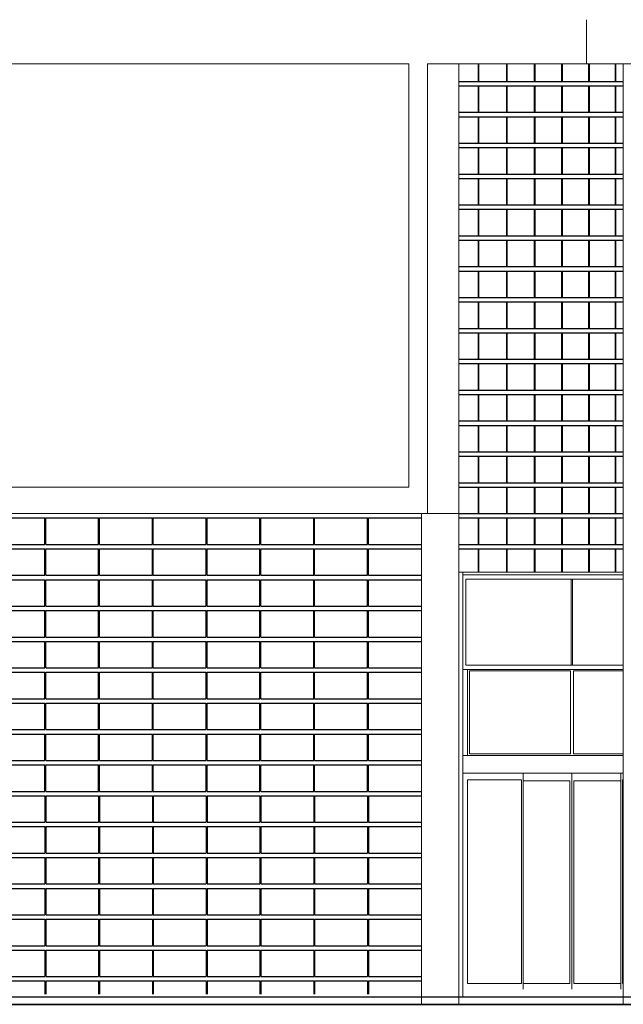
# Model space of a CAD drawing. Header units: millimetres. Extents: x 614675 to 1010864, y -150593 to -87691.
# Tile 7 of 194: x 672462 to 679309, y -137926 to -126761. Entities that reach past the tile are written whole.
import ezdxf

# ---------------------------------------------------------------- set-up
doc = ezdxf.new("R2010")
doc.units = ezdxf.units.MM
doc.header["$LTSCALE"] = 0.05
doc.layers.get('0').update_dxf_attribs({"lineweight": 0})
doc.layers.add('A-20--F1-WALLS', color=5, linetype='Continuous')
doc.layers.add('A-20--F3-WALLS', color=250, linetype='Continuous')
doc.layers.add('A-Elev', color=111, linetype='Continuous', lineweight=25)
doc.layers.add('A-Sect-Thin', color=31, linetype='Continuous', lineweight=25)

# ---------------------------------------------------------------- blocks, each defined once
blk = doc.blocks.new('*U195')
at = {"layer": 'A-Sect-Thin', "color": 252, "linetype": 'Continuous', "lineweight": 25}
for points in [[(-4404, 4050), (-4404, 3850)], [(-4398, 4050), (-4398, 3850)], [(-4082, 4050), (-4082, 3850)], [(-4077, 4050), (-4077, 3850)], [(-3766, 4050), (-3766, 3850)], [(-3761, 4050), (-3761, 3850)], [(-3456, 4050), (-3456, 3850)], [(-3451, 4050), (-3451, 3850)], [(-3150, 4050), (-3150, 3850)], [(-3145, 4050), (-3145, 3850)], [(-2850, 4050), (-2850, 3850)], [(-2846, 4050), (-2846, 3850)], [(-4623, 3850), (-4404, 3850)], [(-4623, 3800), (-4404, 3800)], [(-4404, 3850), (-4398, 3850)], [(-4404, 3800), (-4404, 3500)], [(-4404, 3800), (-4398, 3800)], [(-4398, 3850), (-4082, 3850)], [(-4398, 3800), (-4398, 3500)], [(-4398, 3800), (-4082, 3800)], [(-4082, 3850), (-4077, 3850)], [(-4082, 3800), (-4082, 3500)], [(-4082, 3800), (-4077, 3800)], [(-4077, 3850), (-3766, 3850)], [(-4077, 3800), (-4077, 3500)], [(-4077, 3800), (-3766, 3800)], [(-3766, 3850), (-3761, 3850)], [(-3766, 3800), (-3766, 3500)], [(-3766, 3800), (-3761, 3800)], [(-3761, 3850), (-3456, 3850)], [(-3761, 3800), (-3761, 3500)], [(-3761, 3800), (-3456, 3800)], [(-3456, 3850), (-3451, 3850)], [(-3456, 3800), (-3456, 3500)], [(-3456, 3800), (-3451, 3800)], [(-3451, 3850), (-3150, 3850)], [(-3451, 3800), (-3451, 3500)], [(-3451, 3800), (-3150, 3800)], [(-3150, 3850), (-3145, 3850)], [(-3150, 3800), (-3150, 3500)], [(-3150, 3800), (-3145, 3800)], [(-3145, 3850), (-2850, 3850)], [(-3145, 3800), (-3145, 3500)], [(-3145, 3800), (-2850, 3800)], [(-2850, 3850), (-2846, 3850)], [(-2850, 3800), (-2850, 3500)], [(-2850, 3800), (-2846, 3800)], [(-2846, 3850), (-2757, 3850)], [(-2846, 3800), (-2846, 3500)], [(-2846, 3800), (-2757, 3800)], [(-4623, 3500), (-4404, 3500)], [(-4404, 3500), (-4398, 3500)], [(-4398, 3500), (-4082, 3500)], [(-4082, 3500), (-4077, 3500)], [(-4077, 3500), (-3766, 3500)], [(-3766, 3500), (-3761, 3500)], [(-3761, 3500), (-3456, 3500)], [(-3456, 3500), (-3451, 3500)], [(-3451, 3500), (-3150, 3500)], [(-3150, 3500), (-3145, 3500)], [(-3145, 3500), (-2850, 3500)], [(-2850, 3500), (-2846, 3500)], [(-2846, 3500), (-2757, 3500)], [(-4623, 3450), (-4404, 3450)], [(-4404, 3450), (-4404, 3150)], [(-4404, 3450), (-4398, 3450)], [(-4398, 3450), (-4398, 3150)], [(-4398, 3450), (-4082, 3450)], [(-4082, 3450), (-4082, 3150)], [(-4082, 3450), (-4077, 3450)], [(-4077, 3450), (-4077, 3150)], [(-4077, 3450), (-3766, 3450)], [(-3766, 3450), (-3766, 3150)], [(-3766, 3450), (-3761, 3450)], [(-3761, 3450), (-3761, 3150)], [(-3761, 3450), (-3456, 3450)], [(-3456, 3450), (-3456, 3150)], [(-3456, 3450), (-3451, 3450)], [(-3451, 3450), (-3451, 3150)], [(-3451, 3450), (-3150, 3450)], [(-3150, 3450), (-3150, 3150)], [(-3150, 3450), (-3145, 3450)], [(-3145, 3450), (-3145, 3150)], [(-3145, 3450), (-2850, 3450)], [(-2850, 3450), (-2850, 3150)], [(-2850, 3450), (-2846, 3450)], [(-2846, 3450), (-2846, 3150)], [(-2846, 3450), (-2757, 3450)], [(-4623, 3150), (-4404, 3150)], [(-4404, 3150), (-4398, 3150)], [(-4398, 3150), (-4082, 3150)], [(-4082, 3150), (-4077, 3150)], [(-4077, 3150), (-3766, 3150)], [(-3766, 3150), (-3761, 3150)], [(-3761, 3150), (-3456, 3150)], [(-3456, 3150), (-3451, 3150)], [(-3451, 3150), (-3150, 3150)], [(-3150, 3150), (-3145, 3150)], [(-3145, 3150), (-2850, 3150)], [(-2850, 3150), (-2846, 3150)], [(-2846, 3150), (-2757, 3150)], [(-4623, 3100), (-4404, 3100)], [(-4404, 3100), (-4404, 2800)], [(-4404, 3100), (-4398, 3100)], [(-4398, 3100), (-4398, 2800)], [(-4398, 3100), (-4082, 3100)], [(-4082, 3100), (-4082, 2800)], [(-4082, 3100), (-4077, 3100)], [(-4077, 3100), (-4077, 2800)], [(-4077, 3100), (-3766, 3100)], [(-3766, 3100), (-3766, 2800)], [(-3766, 3100), (-3761, 3100)], [(-3761, 3100), (-3761, 2800)], [(-3761, 3100), (-3456, 3100)], [(-3456, 3100), (-3456, 2800)], [(-3456, 3100), (-3451, 3100)], [(-3451, 3100), (-3451, 2800)], [(-3451, 3100), (-3150, 3100)], [(-3150, 3100), (-3150, 2800)], [(-3150, 3100), (-3145, 3100)], [(-3145, 3100), (-3145, 2800)], [(-3145, 3100), (-2850, 3100)], [(-2850, 3100), (-2850, 2800)], [(-2850, 3100), (-2846, 3100)], [(-2846, 3100), (-2846, 2800)], [(-2846, 3100), (-2757, 3100)], [(-4623, 2800), (-4404, 2800)], [(-4404, 2800), (-4398, 2800)], [(-4398, 2800), (-4082, 2800)], [(-4082, 2800), (-4077, 2800)], [(-4077, 2800), (-3766, 2800)], [(-3766, 2800), (-3761, 2800)], [(-3761, 2800), (-3456, 2800)], [(-3456, 2800), (-3451, 2800)], [(-3451, 2800), (-3150, 2800)], [(-3150, 2800), (-3145, 2800)], [(-3145, 2800), (-2850, 2800)], [(-2850, 2800), (-2846, 2800)], [(-2846, 2800), (-2757, 2800)], [(-4623, 2750), (-4404, 2750)], [(-4404, 2750), (-4404, 2450)], [(-4404, 2750), (-4398, 2750)], [(-4398, 2750), (-4398, 2450)], [(-4398, 2750), (-4082, 2750)], [(-4082, 2750), (-4082, 2450)], [(-4082, 2750), (-4077, 2750)], [(-4077, 2750), (-4077, 2450)], [(-4077, 2750), (-3766, 2750)], [(-3766, 2750), (-3766, 2450)], [(-3766, 2750), (-3761, 2750)], [(-3761, 2750), (-3761, 2450)], [(-3761, 2750), (-3456, 2750)], [(-3456, 2750), (-3456, 2450)], [(-3456, 2750), (-3451, 2750)], [(-3451, 2750), (-3451, 2450)], [(-3451, 2750), (-3150, 2750)], [(-3150, 2750), (-3150, 2450)], [(-3150, 2750), (-3145, 2750)], [(-3145, 2750), (-3145, 2450)], [(-3145, 2750), (-2850, 2750)], [(-2850, 2750), (-2850, 2450)], [(-2850, 2750), (-2846, 2750)], [(-2846, 2750), (-2846, 2450)], [(-2846, 2750), (-2757, 2750)], [(-4623, 2450), (-4404, 2450)], [(-4623, 2400), (-4404, 2400)], [(-4404, 2450), (-4398, 2450)], [(-4404, 2400), (-4404, 2100)], [(-4404, 2400), (-4398, 2400)], [(-4398, 2450), (-4082, 2450)], [(-4398, 2400), (-4398, 2100)], [(-4398, 2400), (-4082, 2400)], [(-4082, 2450), (-4077, 2450)], [(-4082, 2400), (-4082, 2100)], [(-4082, 2400), (-4077, 2400)], [(-4077, 2450), (-3766, 2450)], [(-4077, 2400), (-4077, 2100)], [(-4077, 2400), (-3766, 2400)], [(-3766, 2450), (-3761, 2450)], [(-3766, 2400), (-3766, 2100)], [(-3766, 2400), (-3761, 2400)], [(-3761, 2450), (-3456, 2450)], [(-3761, 2400), (-3761, 2100)], [(-3761, 2400), (-3456, 2400)], [(-3456, 2450), (-3451, 2450)], [(-3456, 2400), (-3456, 2100)], [(-3456, 2400), (-3451, 2400)], [(-3451, 2450), (-3150, 2450)], [(-3451, 2400), (-3451, 2100)], [(-3451, 2400), (-3150, 2400)], [(-3150, 2450), (-3145, 2450)], [(-3150, 2400), (-3150, 2100)], [(-3150, 2400), (-3145, 2400)], [(-3145, 2450), (-2850, 2450)], [(-3145, 2400), (-3145, 2100)], [(-3145, 2400), (-2850, 2400)], [(-2850, 2450), (-2846, 2450)], [(-2850, 2400), (-2850, 2100)], [(-2850, 2400), (-2846, 2400)], [(-2846, 2450), (-2757, 2450)], [(-2846, 2400), (-2846, 2100)], [(-2846, 2400), (-2757, 2400)], [(-4623, 2100), (-4404, 2100)], [(-4623, 2050), (-4404, 2050)], [(-4404, 2100), (-4398, 2100)], [(-4404, 2050), (-4404, 1750)], [(-4404, 2050), (-4398, 2050)], [(-4398, 2100), (-4082, 2100)], [(-4398, 2050), (-4398, 1750)], [(-4398, 2050), (-4082, 2050)], [(-4082, 2100), (-4077, 2100)], [(-4082, 2050), (-4082, 1750)], [(-4082, 2050), (-4077, 2050)], [(-4077, 2100), (-3766, 2100)], [(-4077, 2050), (-4077, 1750)], [(-4077, 2050), (-3766, 2050)], [(-3766, 2100), (-3761, 2100)], [(-3766, 2050), (-3766, 1750)], [(-3766, 2050), (-3761, 2050)], [(-3761, 2100), (-3456, 2100)], [(-3761, 2050), (-3761, 1750)], [(-3761, 2050), (-3456, 2050)], [(-3456, 2100), (-3451, 2100)], [(-3456, 2050), (-3456, 1750)], [(-3456, 2050), (-3451, 2050)], [(-3451, 2100), (-3150, 2100)], [(-3451, 2050), (-3451, 1750)], [(-3451, 2050), (-3150, 2050)], [(-3150, 2100), (-3145, 2100)], [(-3150, 2050), (-3150, 1750)], [(-3150, 2050), (-3145, 2050)], [(-3145, 2100), (-2850, 2100)], [(-3145, 2050), (-3145, 1750)], [(-3145, 2050), (-2850, 2050)], [(-2850, 2100), (-2846, 2100)], [(-2850, 2050), (-2850, 1750)], [(-2850, 2050), (-2846, 2050)], [(-2846, 2100), (-2757, 2100)], [(-2846, 2050), (-2846, 1750)], [(-2846, 2050), (-2757, 2050)], [(-4623, 1750), (-4404, 1750)], [(-4623, 1700), (-4404, 1700)], [(-4404, 1750), (-4398, 1750)], [(-4404, 1700), (-4404, 1400)], [(-4404, 1700), (-4398, 1700)], [(-4398, 1750), (-4082, 1750)], [(-4398, 1700), (-4398, 1400)], [(-4398, 1700), (-4082, 1700)], [(-4082, 1750), (-4077, 1750)], [(-4082, 1700), (-4082, 1400)], [(-4082, 1700), (-4077, 1700)], [(-4077, 1750), (-3766, 1750)], [(-4077, 1700), (-4077, 1400)], [(-4077, 1700), (-3766, 1700)], [(-3766, 1750), (-3761, 1750)], [(-3766, 1700), (-3766, 1400)], [(-3766, 1700), (-3761, 1700)], [(-3761, 1750), (-3456, 1750)], [(-3761, 1700), (-3761, 1400)], [(-3761, 1700), (-3456, 1700)], [(-3456, 1750), (-3451, 1750)], [(-3456, 1700), (-3456, 1400)], [(-3456, 1700), (-3451, 1700)], [(-3451, 1750), (-3150, 1750)], [(-3451, 1700), (-3451, 1400)], [(-3451, 1700), (-3150, 1700)], [(-3150, 1750), (-3145, 1750)], [(-3150, 1700), (-3150, 1400)], [(-3150, 1700), (-3145, 1700)], [(-3145, 1750), (-2850, 1750)], [(-3145, 1700), (-3145, 1400)], [(-3145, 1700), (-2850, 1700)], [(-2850, 1750), (-2846, 1750)], [(-2850, 1700), (-2850, 1400)], [(-2850, 1700), (-2846, 1700)], [(-2846, 1750), (-2757, 1750)], [(-2846, 1700), (-2846, 1400)], [(-2846, 1700), (-2757, 1700)], [(-4623, 1400), (-4404, 1400)], [(-4623, 1350), (-4404, 1350)], [(-4404, 1400), (-4398, 1400)], [(-4404, 1350), (-4404, 1050)], [(-4404, 1350), (-4398, 1350)], [(-4398, 1400), (-4082, 1400)], [(-4398, 1350), (-4398, 1050)], [(-4398, 1350), (-4082, 1350)], [(-4082, 1400), (-4077, 1400)], [(-4082, 1350), (-4082, 1050)], [(-4082, 1350), (-4077, 1350)], [(-4077, 1400), (-3766, 1400)], [(-4077, 1350), (-4077, 1050)], [(-4077, 1350), (-3766, 1350)], [(-3766, 1400), (-3761, 1400)], [(-3766, 1350), (-3766, 1050)], [(-3766, 1350), (-3761, 1350)], [(-3761, 1400), (-3456, 1400)], [(-3761, 1350), (-3761, 1050)], [(-3761, 1350), (-3456, 1350)], [(-3456, 1400), (-3451, 1400)], [(-3456, 1350), (-3456, 1050)], [(-3456, 1350), (-3451, 1350)], [(-3451, 1400), (-3150, 1400)], [(-3451, 1350), (-3451, 1050)], [(-3451, 1350), (-3150, 1350)], [(-3150, 1400), (-3145, 1400)], [(-3150, 1350), (-3150, 1050)], [(-3150, 1350), (-3145, 1350)], [(-3145, 1400), (-2850, 1400)], [(-3145, 1350), (-3145, 1050)], [(-3145, 1350), (-2850, 1350)], [(-2850, 1400), (-2846, 1400)], [(-2850, 1350), (-2850, 1050)], [(-2850, 1350), (-2846, 1350)], [(-2846, 1400), (-2757, 1400)], [(-2846, 1350), (-2846, 1050)], [(-2846, 1350), (-2757, 1350)], [(-4623, 1050), (-4404, 1050)], [(-4404, 1050), (-4398, 1050)], [(-4398, 1050), (-4082, 1050)], [(-4082, 1050), (-4077, 1050)], [(-4077, 1050), (-3766, 1050)], [(-3766, 1050), (-3761, 1050)], [(-3761, 1050), (-3456, 1050)], [(-3456, 1050), (-3451, 1050)], [(-3451, 1050), (-3150, 1050)], [(-3150, 1050), (-3145, 1050)], [(-3145, 1050), (-2850, 1050)], [(-2850, 1050), (-2846, 1050)], [(-2846, 1050), (-2757, 1050)], [(-4623, 1000), (-4404, 1000)], [(-4404, 1000), (-4404, 700)], [(-4404, 1000), (-4398, 1000)], [(-4398, 1000), (-4398, 700)], [(-4398, 1000), (-4082, 1000)], [(-4082, 1000), (-4082, 700)], [(-4082, 1000), (-4077, 1000)], [(-4077, 1000), (-4077, 700)], [(-4077, 1000), (-3766, 1000)], [(-3766, 1000), (-3766, 700)], [(-3766, 1000), (-3761, 1000)], [(-3761, 1000), (-3761, 700)], [(-3761, 1000), (-3456, 1000)], [(-3456, 1000), (-3456, 700)], [(-3456, 1000), (-3451, 1000)], [(-3451, 1000), (-3451, 700)], [(-3451, 1000), (-3150, 1000)], [(-3150, 1000), (-3150, 700)], [(-3150, 1000), (-3145, 1000)], [(-3145, 1000), (-3145, 700)], [(-3145, 1000), (-2850, 1000)], [(-2850, 1000), (-2850, 700)], [(-2850, 1000), (-2846, 1000)], [(-2846, 1000), (-2846, 700)], [(-2846, 1000), (-2757, 1000)], [(-4623, 700), (-4404, 700)], [(-4404, 700), (-4398, 700)], [(-4398, 700), (-4082, 700)], [(-4082, 700), (-4077, 700)], [(-4077, 700), (-3766, 700)], [(-3766, 700), (-3761, 700)], [(-3761, 700), (-3456, 700)], [(-3456, 700), (-3451, 700)], [(-3451, 700), (-3150, 700)], [(-3150, 700), (-3145, 700)], [(-3145, 700), (-2850, 700)], [(-2850, 700), (-2846, 700)], [(-2846, 700), (-2757, 700)], [(-4623, 650), (-4404, 650)], [(-4404, 650), (-4404, 350)], [(-4404, 650), (-4398, 650)], [(-4398, 650), (-4398, 350)], [(-4398, 650), (-4082, 650)], [(-4082, 650), (-4082, 350)], [(-4082, 650), (-4077, 650)], [(-4077, 650), (-4077, 350)], [(-4077, 650), (-3766, 650)], [(-3766, 650), (-3766, 350)], [(-3766, 650), (-3761, 650)], [(-3761, 650), (-3761, 350)], [(-3761, 650), (-3456, 650)], [(-3456, 650), (-3456, 350)], [(-3456, 650), (-3451, 650)], [(-3451, 650), (-3451, 350)], [(-3451, 650), (-3150, 650)], [(-3150, 650), (-3150, 350)], [(-3150, 650), (-3145, 650)], [(-3145, 650), (-3145, 350)], [(-3145, 650), (-2850, 650)], [(-2850, 650), (-2850, 350)], [(-2850, 650), (-2846, 650)], [(-2846, 650), (-2846, 350)], [(-2846, 650), (-2757, 650)], [(-4623, 350), (-4404, 350)], [(-4404, 350), (-4398, 350)], [(-4398, 350), (-4082, 350)], [(-4082, 350), (-4077, 350)], [(-4077, 350), (-3766, 350)], [(-3766, 350), (-3761, 350)], [(-3761, 350), (-3456, 350)], [(-3456, 350), (-3451, 350)], [(-3451, 350), (-3150, 350)], [(-3150, 350), (-3145, 350)], [(-3145, 350), (-2850, 350)], [(-2850, 350), (-2846, 350)], [(-2846, 350), (-2757, 350)], [(-4623, 300), (-4404, 300)], [(-4404, 300), (-4404, 0)], [(-4404, 300), (-4398, 300)], [(-4398, 300), (-4398, 0)], [(-4398, 300), (-4082, 300)], [(-4082, 300), (-4082, 0)], [(-4082, 300), (-4077, 300)], [(-4077, 300), (-4077, 0)], [(-4077, 300), (-3766, 300)], [(-3766, 300), (-3766, 0)], [(-3766, 300), (-3761, 300)], [(-3761, 300), (-3761, 0)], [(-3761, 300), (-3456, 300)], [(-3456, 300), (-3456, 0)], [(-3456, 300), (-3451, 300)], [(-3451, 300), (-3451, 0)], [(-3451, 300), (-3150, 300)], [(-3150, 300), (-3150, 0)], [(-3150, 300), (-3145, 300)], [(-3145, 300), (-3145, 0)], [(-3145, 300), (-2850, 300)], [(-2850, 300), (-2850, 0)], [(-2850, 300), (-2846, 300)], [(-2846, 300), (-2846, 0)], [(-2846, 300), (-2757, 300)], [(-4623, 0), (-4404, 0)], [(-4404, 0), (-4398, 0)], [(-4398, 0), (-4082, 0)], [(-4082, 0), (-4077, 0)], [(-4077, 0), (-3766, 0)], [(-3766, 0), (-3761, 0)], [(-3761, 0), (-3456, 0)], [(-3456, 0), (-3451, 0)], [(-3451, 0), (-3150, 0)], [(-3150, 0), (-3145, 0)], [(-3145, 0), (-2850, 0)], [(-2850, 0), (-2846, 0)], [(-2846, 0), (-2757, 0)], [(-4623, -50), (-4404, -50)], [(-4404, -50), (-4404, -350)], [(-4404, -50), (-4398, -50)], [(-4398, -50), (-4398, -350)], [(-4398, -50), (-4082, -50)], [(-4082, -50), (-4082, -350)], [(-4082, -50), (-4077, -50)], [(-4077, -50), (-4077, -350)], [(-4077, -50), (-3766, -50)], [(-3766, -50), (-3766, -350)], [(-3766, -50), (-3761, -50)], [(-3761, -50), (-3761, -350)], [(-3761, -50), (-3456, -50)], [(-3456, -50), (-3456, -350)], [(-3456, -50), (-3451, -50)], [(-3451, -50), (-3451, -350)], [(-3451, -50), (-3150, -50)], [(-3150, -50), (-3150, -350)], [(-3150, -50), (-3145, -50)], [(-3145, -50), (-3145, -350)], [(-3145, -50), (-2850, -50)], [(-2850, -50), (-2850, -350)], [(-2850, -50), (-2846, -50)], [(-2846, -50), (-2846, -350)], [(-2846, -50), (-2757, -50)], [(-4623, -350), (-4404, -350)], [(-4623, -400), (-4404, -400)], [(-4404, -350), (-4398, -350)], [(-4404, -400), (-4404, -700)], [(-4404, -400), (-4398, -400)], [(-4398, -350), (-4082, -350)], [(-4398, -400), (-4398, -700)], [(-4398, -400), (-4082, -400)], [(-4082, -350), (-4077, -350)], [(-4082, -400), (-4082, -700)], [(-4082, -400), (-4077, -400)], [(-4077, -350), (-3766, -350)], [(-4077, -400), (-4077, -700)], [(-4077, -400), (-3766, -400)], [(-3766, -350), (-3761, -350)], [(-3766, -400), (-3766, -700)], [(-3766, -400), (-3761, -400)], [(-3761, -350), (-3456, -350)], [(-3761, -400), (-3761, -700)], [(-3761, -400), (-3456, -400)], [(-3456, -350), (-3451, -350)], [(-3456, -400), (-3456, -700)], [(-3456, -400), (-3451, -400)], [(-3451, -350), (-3150, -350)], [(-3451, -400), (-3451, -700)], [(-3451, -400), (-3150, -400)], [(-3150, -350), (-3145, -350)], [(-3150, -400), (-3150, -700)], [(-3150, -400), (-3145, -400)], [(-3145, -350), (-2850, -350)], [(-3145, -400), (-3145, -700)], [(-3145, -400), (-2850, -400)], [(-2850, -350), (-2846, -350)], [(-2850, -400), (-2850, -700)], [(-2850, -400), (-2846, -400)], [(-2846, -350), (-2757, -350)], [(-2846, -400), (-2846, -700)], [(-2846, -400), (-2757, -400)], [(-4623, -700), (-4404, -700)], [(-4623, -750), (-4404, -750)], [(-4404, -700), (-4398, -700)], [(-4404, -750), (-4404, -1050)], [(-4404, -750), (-4398, -750)], [(-4398, -700), (-4082, -700)], [(-4398, -750), (-4398, -1050)], [(-4398, -750), (-4082, -750)], [(-4082, -700), (-4077, -700)], [(-4082, -750), (-4082, -1050)], [(-4082, -750), (-4077, -750)], [(-4077, -700), (-3766, -700)], [(-4077, -750), (-4077, -1050)], [(-4077, -750), (-3766, -750)], [(-3766, -700), (-3761, -700)], [(-3766, -750), (-3766, -1050)], [(-3766, -750), (-3761, -750)], [(-3761, -700), (-3456, -700)], [(-3761, -750), (-3761, -1050)], [(-3761, -750), (-3456, -750)], [(-3456, -700), (-3451, -700)], [(-3456, -750), (-3456, -1050)], [(-3456, -750), (-3451, -750)], [(-3451, -700), (-3150, -700)], [(-3451, -750), (-3451, -1050)], [(-3451, -750), (-3150, -750)], [(-3150, -700), (-3145, -700)], [(-3150, -750), (-3150, -1050)], [(-3150, -750), (-3145, -750)], [(-3145, -700), (-2850, -700)], [(-3145, -750), (-3145, -1050)], [(-3145, -750), (-2850, -750)], [(-2850, -700), (-2846, -700)], [(-2850, -750), (-2850, -1050)], [(-2850, -750), (-2846, -750)], [(-2846, -700), (-2757, -700)], [(-2846, -750), (-2846, -1050)], [(-2846, -750), (-2757, -750)], [(-4623, -1050), (-4404, -1050)], [(-4623, -1100), (-4404, -1100)], [(-4404, -1050), (-4398, -1050)], [(-4404, -1100), (-4404, -1400)], [(-4404, -1100), (-4398, -1100)], [(-4398, -1050), (-4082, -1050)], [(-4398, -1100), (-4398, -1400)], [(-4398, -1100), (-4082, -1100)], [(-4082, -1050), (-4077, -1050)], [(-4082, -1100), (-4082, -1400)], [(-4082, -1100), (-4077, -1100)], [(-4077, -1050), (-3766, -1050)], [(-4077, -1100), (-4077, -1400)], [(-4077, -1100), (-3766, -1100)], [(-3766, -1050), (-3761, -1050)], [(-3766, -1100), (-3766, -1400)], [(-3766, -1100), (-3761, -1100)], [(-3761, -1050), (-3456, -1050)], [(-3761, -1100), (-3761, -1400)], [(-3761, -1100), (-3456, -1100)], [(-3456, -1050), (-3451, -1050)], [(-3456, -1100), (-3456, -1400)], [(-3456, -1100), (-3451, -1100)], [(-3451, -1050), (-3150, -1050)], [(-3451, -1100), (-3451, -1400)], [(-3451, -1100), (-3150, -1100)], [(-3150, -1050), (-3145, -1050)], [(-3150, -1100), (-3150, -1400)], [(-3150, -1100), (-3145, -1100)], [(-3145, -1050), (-2850, -1050)], [(-3145, -1100), (-3145, -1400)], [(-3145, -1100), (-2850, -1100)], [(-2850, -1050), (-2846, -1050)], [(-2850, -1100), (-2850, -1400)], [(-2850, -1100), (-2846, -1100)], [(-2846, -1050), (-2757, -1050)], [(-2846, -1100), (-2846, -1400)], [(-2846, -1100), (-2757, -1100)], [(-4623, -1400), (-4404, -1400)], [(-4623, -1450), (-4404, -1450)], [(-4404, -1400), (-4398, -1400)], [(-4404, -1450), (-4404, -1715)], [(-4404, -1450), (-4398, -1450)], [(-4398, -1400), (-4082, -1400)], [(-4398, -1450), (-4398, -1715)], [(-4398, -1450), (-4082, -1450)], [(-4082, -1400), (-4077, -1400)], [(-4082, -1450), (-4082, -1715)], [(-4082, -1450), (-4077, -1450)], [(-4077, -1400), (-3766, -1400)], [(-4077, -1450), (-4077, -1715)], [(-4077, -1450), (-3766, -1450)], [(-3766, -1400), (-3761, -1400)], [(-3766, -1450), (-3766, -1715)], [(-3766, -1450), (-3761, -1450)], [(-3761, -1400), (-3456, -1400)], [(-3761, -1450), (-3761, -1715)], [(-3761, -1450), (-3456, -1450)], [(-3456, -1400), (-3451, -1400)], [(-3456, -1450), (-3456, -1715)], [(-3456, -1450), (-3451, -1450)], [(-3451, -1400), (-3150, -1400)], [(-3451, -1450), (-3451, -1715)], [(-3451, -1450), (-3150, -1450)], [(-3150, -1400), (-3145, -1400)], [(-3150, -1450), (-3150, -1715)], [(-3150, -1450), (-3145, -1450)], [(-3145, -1400), (-2850, -1400)], [(-3145, -1450), (-3145, -1715)], [(-3145, -1450), (-2850, -1450)], [(-2850, -1400), (-2846, -1400)], [(-2850, -1450), (-2850, -1715)], [(-2850, -1450), (-2846, -1450)], [(-2846, -1400), (-2757, -1400)], [(-2846, -1450), (-2846, -1715)], [(-2846, -1450), (-2757, -1450)]]:
    blk.add_lwpolyline(points, dxfattribs=at)
blk = doc.blocks.new('*U366')
at = {"layer": 'A-Sect-Thin', "color": 252, "linetype": 'Continuous', "lineweight": 25}
for points in [[(11527, 4348), (12124, 4348)], [(12124, 4048), (12124, 4348)], [(12134, 4048), (12134, 4348)], [(12134, 4348), (12734, 4348)], [(12734, 4048), (12734, 4348)], [(12744, 4048), (12744, 4348)], [(12744, 4348), (13344, 4348)], [(13344, 4048), (13344, 4348)], [(13354, 4048), (13354, 4348)], [(13354, 4348), (13954, 4348)], [(13954, 4048), (13954, 4348)], [(13964, 4048), (13964, 4348)], [(13964, 4348), (14564, 4348)], [(14564, 4048), (14564, 4348)], [(14574, 4048), (14574, 4348)], [(14574, 4348), (15174, 4348)], [(15174, 4048), (15174, 4348)], [(15184, 4048), (15184, 4348)], [(15184, 4348), (15784, 4348)], [(15784, 4048), (15784, 4348)], [(15794, 4048), (15794, 4348)], [(15794, 4348), (16394, 4348)], [(16394, 4048), (16394, 4348)], [(16404, 4048), (16404, 4348)], [(16404, 4348), (17004, 4348)], [(11527, 4048), (12124, 4048)], [(12134, 4048), (12734, 4048)], [(12744, 4048), (13344, 4048)], [(13354, 4048), (13954, 4048)], [(13964, 4048), (14564, 4048)], [(14574, 4048), (15174, 4048)], [(15184, 4048), (15784, 4048)], [(15794, 4048), (16394, 4048)], [(16404, 4048), (17004, 4048)], [(11527, 3998), (12124, 3998)], [(12124, 3698), (12124, 3998)], [(12134, 3698), (12134, 3998)], [(12134, 3998), (12734, 3998)], [(12734, 3698), (12734, 3998)], [(12744, 3698), (12744, 3998)], [(12744, 3998), (13344, 3998)], [(13344, 3698), (13344, 3998)], [(13354, 3698), (13354, 3998)], [(13354, 3998), (13954, 3998)], [(13954, 3698), (13954, 3998)], [(13964, 3698), (13964, 3998)], [(13964, 3998), (14564, 3998)], [(14564, 3698), (14564, 3998)], [(14574, 3698), (14574, 3998)], [(14574, 3998), (15174, 3998)], [(15174, 3698), (15174, 3998)], [(15184, 3698), (15184, 3998)], [(15184, 3998), (15784, 3998)], [(15784, 3698), (15784, 3998)], [(15794, 3698), (15794, 3998)], [(15794, 3998), (16394, 3998)], [(16394, 3698), (16394, 3998)], [(16404, 3698), (16404, 3998)], [(16404, 3998), (17004, 3998)], [(11527, 3698), (12124, 3698)], [(12134, 3698), (12734, 3698)], [(12744, 3698), (13344, 3698)], [(13354, 3698), (13954, 3698)], [(13964, 3698), (14564, 3698)], [(14574, 3698), (15174, 3698)], [(15184, 3698), (15784, 3698)], [(15794, 3698), (16394, 3698)], [(16404, 3698), (17004, 3698)], [(11527, 3648), (12124, 3648)], [(12124, 3348), (12124, 3648)], [(12134, 3348), (12134, 3648)], [(12134, 3648), (12734, 3648)], [(12734, 3348), (12734, 3648)], [(12744, 3348), (12744, 3648)], [(12744, 3648), (13344, 3648)], [(13344, 3348), (13344, 3648)], [(13354, 3348), (13354, 3648)], [(13354, 3648), (13954, 3648)], [(13954, 3348), (13954, 3648)], [(13964, 3348), (13964, 3648)], [(13964, 3648), (14564, 3648)], [(14564, 3348), (14564, 3648)], [(14574, 3348), (14574, 3648)], [(14574, 3648), (15174, 3648)], [(15174, 3348), (15174, 3648)], [(15184, 3348), (15184, 3648)], [(15184, 3648), (15784, 3648)], [(15784, 3348), (15784, 3648)], [(15794, 3348), (15794, 3648)], [(15794, 3648), (16394, 3648)], [(16394, 3348), (16394, 3648)], [(16404, 3348), (16404, 3648)], [(16404, 3648), (17004, 3648)], [(11527, 3348), (12124, 3348)], [(11527, 3298), (12124, 3298)], [(12124, 2998), (12124, 3298)], [(12134, 3348), (12734, 3348)], [(12134, 2998), (12134, 3298)], [(12134, 3298), (12734, 3298)], [(12734, 2998), (12734, 3298)], [(12744, 3348), (13344, 3348)], [(12744, 2998), (12744, 3298)], [(12744, 3298), (13344, 3298)], [(13344, 2998), (13344, 3298)], [(13354, 3348), (13954, 3348)], [(13354, 2998), (13354, 3298)], [(13354, 3298), (13954, 3298)], [(13954, 2998), (13954, 3298)], [(13964, 3348), (14564, 3348)], [(13964, 2998), (13964, 3298)], [(13964, 3298), (14564, 3298)], [(14564, 2998), (14564, 3298)], [(14574, 3348), (15174, 3348)], [(14574, 2998), (14574, 3298)], [(14574, 3298), (15174, 3298)], [(15174, 2998), (15174, 3298)], [(15184, 3348), (15784, 3348)], [(15184, 2998), (15184, 3298)], [(15184, 3298), (15784, 3298)], [(15784, 2998), (15784, 3298)], [(15794, 3348), (16394, 3348)], [(15794, 2998), (15794, 3298)], [(15794, 3298), (16394, 3298)], [(16394, 2998), (16394, 3298)], [(16404, 3348), (17004, 3348)], [(16404, 2998), (16404, 3298)], [(16404, 3298), (17004, 3298)], [(11527, 2998), (12124, 2998)], [(11527, 2948), (12124, 2948)], [(12124, 2648), (12124, 2948)], [(12134, 2998), (12734, 2998)], [(12134, 2648), (12134, 2948)], [(12134, 2948), (12734, 2948)], [(12734, 2648), (12734, 2948)], [(12744, 2998), (13344, 2998)], [(12744, 2648), (12744, 2948)], [(12744, 2948), (13344, 2948)], [(13344, 2648), (13344, 2948)], [(13354, 2998), (13954, 2998)], [(13354, 2648), (13354, 2948)], [(13354, 2948), (13954, 2948)], [(13954, 2648), (13954, 2948)], [(13964, 2998), (14564, 2998)], [(13964, 2648), (13964, 2948)], [(13964, 2948), (14564, 2948)], [(14564, 2648), (14564, 2948)], [(14574, 2998), (15174, 2998)], [(14574, 2648), (14574, 2948)], [(14574, 2948), (15174, 2948)], [(15174, 2648), (15174, 2948)], [(15184, 2998), (15784, 2998)], [(15184, 2648), (15184, 2948)], [(15184, 2948), (15784, 2948)], [(15784, 2648), (15784, 2948)], [(15794, 2998), (16394, 2998)], [(15794, 2648), (15794, 2948)], [(15794, 2948), (16394, 2948)], [(16394, 2648), (16394, 2948)], [(16404, 2998), (17004, 2998)], [(16404, 2648), (16404, 2948)], [(16404, 2948), (17004, 2948)], [(11527, 2648), (12124, 2648)], [(11527, 2598), (12124, 2598)], [(12124, 2298), (12124, 2598)], [(12134, 2648), (12734, 2648)], [(12134, 2298), (12134, 2598)], [(12134, 2598), (12734, 2598)], [(12734, 2298), (12734, 2598)], [(12744, 2648), (13344, 2648)], [(12744, 2298), (12744, 2598)], [(12744, 2598), (13344, 2598)], [(13344, 2298), (13344, 2598)], [(13354, 2648), (13954, 2648)], [(13354, 2298), (13354, 2598)], [(13354, 2598), (13954, 2598)], [(13954, 2298), (13954, 2598)], [(13964, 2648), (14564, 2648)], [(13964, 2298), (13964, 2598)], [(13964, 2598), (14564, 2598)], [(14564, 2298), (14564, 2598)], [(14574, 2648), (15174, 2648)], [(14574, 2298), (14574, 2598)], [(14574, 2598), (15174, 2598)], [(15174, 2298), (15174, 2598)], [(15184, 2648), (15784, 2648)], [(15184, 2298), (15184, 2598)], [(15184, 2598), (15784, 2598)], [(15784, 2298), (15784, 2598)], [(15794, 2648), (16394, 2648)], [(15794, 2298), (15794, 2598)], [(15794, 2598), (16394, 2598)], [(16394, 2298), (16394, 2598)], [(16404, 2648), (17004, 2648)], [(16404, 2298), (16404, 2598)], [(16404, 2598), (17004, 2598)], [(11527, 2298), (12124, 2298)], [(11527, 2248), (12124, 2248)], [(12124, 1948), (12124, 2248)], [(12134, 2298), (12734, 2298)], [(12134, 1948), (12134, 2248)], [(12134, 2248), (12734, 2248)], [(12734, 1948), (12734, 2248)], [(12744, 2298), (13344, 2298)], [(12744, 1948), (12744, 2248)], [(12744, 2248), (13344, 2248)], [(13344, 1948), (13344, 2248)], [(13354, 2298), (13954, 2298)], [(13354, 1948), (13354, 2248)], [(13354, 2248), (13954, 2248)], [(13954, 1948), (13954, 2248)], [(13964, 2298), (14564, 2298)], [(13964, 1948), (13964, 2248)], [(13964, 2248), (14564, 2248)], [(14564, 1948), (14564, 2248)], [(14574, 2298), (15174, 2298)], [(14574, 1948), (14574, 2248)], [(14574, 2248), (15174, 2248)], [(15174, 1948), (15174, 2248)], [(15184, 2298), (15784, 2298)], [(15184, 1948), (15184, 2248)], [(15184, 2248), (15784, 2248)], [(15784, 1948), (15784, 2248)], [(15794, 2298), (16394, 2298)], [(15794, 1948), (15794, 2248)], [(15794, 2248), (16394, 2248)], [(16394, 1948), (16394, 2248)], [(16404, 2298), (17004, 2298)], [(16404, 1948), (16404, 2248)], [(16404, 2248), (17004, 2248)], [(11527, 1948), (12124, 1948)], [(12134, 1948), (12734, 1948)], [(12744, 1948), (13344, 1948)], [(13354, 1948), (13954, 1948)], [(13964, 1948), (14564, 1948)], [(14574, 1948), (15174, 1948)], [(15184, 1948), (15784, 1948)], [(15794, 1948), (16394, 1948)], [(16404, 1948), (17004, 1948)], [(11527, 1898), (12124, 1898)], [(12124, 1598), (12124, 1898)], [(12134, 1598), (12134, 1898)], [(12134, 1898), (12734, 1898)], [(12734, 1598), (12734, 1898)], [(12744, 1598), (12744, 1898)], [(12744, 1898), (13344, 1898)], [(13344, 1598), (13344, 1898)], [(13354, 1598), (13354, 1898)], [(13354, 1898), (13954, 1898)], [(13954, 1598), (13954, 1898)], [(13964, 1598), (13964, 1898)], [(13964, 1898), (14564, 1898)], [(14564, 1598), (14564, 1898)], [(14574, 1598), (14574, 1898)], [(14574, 1898), (15174, 1898)], [(15174, 1598), (15174, 1898)], [(15184, 1598), (15184, 1898)], [(15184, 1898), (15784, 1898)], [(15784, 1598), (15784, 1898)], [(15794, 1598), (15794, 1898)], [(15794, 1898), (16394, 1898)], [(16394, 1598), (16394, 1898)], [(16404, 1598), (16404, 1898)], [(16404, 1898), (17004, 1898)], [(11527, 1598), (12124, 1598)], [(12134, 1598), (12734, 1598)], [(12744, 1598), (13344, 1598)], [(13354, 1598), (13954, 1598)], [(13964, 1598), (14564, 1598)], [(14574, 1598), (15174, 1598)], [(15184, 1598), (15784, 1598)], [(15794, 1598), (16394, 1598)], [(16404, 1598), (17004, 1598)], [(11527, 1548), (12124, 1548)], [(12124, 1248), (12124, 1548)], [(12134, 1248), (12134, 1548)], [(12134, 1548), (12734, 1548)], [(12734, 1248), (12734, 1548)], [(12744, 1248), (12744, 1548)], [(12744, 1548), (13344, 1548)], [(13344, 1248), (13344, 1548)], [(13354, 1248), (13354, 1548)], [(13354, 1548), (13954, 1548)], [(13954, 1248), (13954, 1548)], [(13964, 1248), (13964, 1548)], [(13964, 1548), (14564, 1548)], [(14564, 1248), (14564, 1548)], [(14574, 1248), (14574, 1548)], [(14574, 1548), (15174, 1548)], [(15174, 1248), (15174, 1548)], [(15184, 1248), (15184, 1548)], [(15184, 1548), (15784, 1548)], [(15784, 1248), (15784, 1548)], [(15794, 1248), (15794, 1548)], [(15794, 1548), (16394, 1548)], [(16394, 1248), (16394, 1548)], [(16404, 1248), (16404, 1548)], [(16404, 1548), (17004, 1548)], [(11527, 1248), (12124, 1248)], [(12134, 1248), (12734, 1248)], [(12744, 1248), (13344, 1248)], [(13354, 1248), (13954, 1248)], [(13964, 1248), (14564, 1248)], [(14574, 1248), (15174, 1248)], [(15184, 1248), (15784, 1248)], [(15794, 1248), (16394, 1248)], [(16404, 1248), (17004, 1248)]]:
    blk.add_lwpolyline(points, dxfattribs=at)
blk = doc.blocks.new('*U365')
at = {"layer": 'A-Sect-Thin', "color": 252, "linetype": 'Continuous', "lineweight": 25}
for points in [[(12124, 3348), (12124, 3498)], [(12134, 3348), (12134, 3498)], [(12734, 3348), (12734, 3498)], [(12744, 3348), (12744, 3498)], [(13344, 3348), (13344, 3498)], [(13354, 3348), (13354, 3498)], [(13954, 3348), (13954, 3498)], [(13964, 3348), (13964, 3498)], [(14564, 3348), (14564, 3498)], [(14574, 3348), (14574, 3498)], [(15174, 3348), (15174, 3498)], [(15184, 3348), (15184, 3498)], [(15784, 3348), (15784, 3498)], [(15794, 3348), (15794, 3498)], [(16394, 3348), (16394, 3498)], [(16404, 3348), (16404, 3498)], [(11527, 3348), (12124, 3348)], [(11527, 3298), (12124, 3298)], [(12124, 2998), (12124, 3298)], [(12134, 3348), (12734, 3348)], [(12134, 2998), (12134, 3298)], [(12134, 3298), (12734, 3298)], [(12734, 2998), (12734, 3298)], [(12744, 3348), (13344, 3348)], [(12744, 2998), (12744, 3298)], [(12744, 3298), (13344, 3298)], [(13344, 2998), (13344, 3298)], [(13354, 3348), (13954, 3348)], [(13354, 2998), (13354, 3298)], [(13354, 3298), (13954, 3298)], [(13954, 2998), (13954, 3298)], [(13964, 3348), (14564, 3348)], [(13964, 2998), (13964, 3298)], [(13964, 3298), (14564, 3298)], [(14564, 2998), (14564, 3298)], [(14574, 3348), (15174, 3348)], [(14574, 2998), (14574, 3298)], [(14574, 3298), (15174, 3298)], [(15174, 2998), (15174, 3298)], [(15184, 3348), (15784, 3348)], [(15184, 2998), (15184, 3298)], [(15184, 3298), (15784, 3298)], [(15784, 2998), (15784, 3298)], [(15794, 3348), (16394, 3348)], [(15794, 2998), (15794, 3298)], [(15794, 3298), (16394, 3298)], [(16394, 2998), (16394, 3298)], [(16404, 3348), (17004, 3348)], [(16404, 2998), (16404, 3298)], [(16404, 3298), (17004, 3298)], [(11527, 2998), (12124, 2998)], [(11527, 2948), (12124, 2948)], [(12124, 2648), (12124, 2948)], [(12134, 2998), (12734, 2998)], [(12134, 2648), (12134, 2948)], [(12134, 2948), (12734, 2948)], [(12734, 2648), (12734, 2948)], [(12744, 2998), (13344, 2998)], [(12744, 2648), (12744, 2948)], [(12744, 2948), (13344, 2948)], [(13344, 2648), (13344, 2948)], [(13354, 2998), (13954, 2998)], [(13354, 2648), (13354, 2948)], [(13354, 2948), (13954, 2948)], [(13954, 2648), (13954, 2948)], [(13964, 2998), (14564, 2998)], [(13964, 2648), (13964, 2948)], [(13964, 2948), (14564, 2948)], [(14564, 2648), (14564, 2948)], [(14574, 2998), (15174, 2998)], [(14574, 2648), (14574, 2948)], [(14574, 2948), (15174, 2948)], [(15174, 2648), (15174, 2948)], [(15184, 2998), (15784, 2998)], [(15184, 2648), (15184, 2948)], [(15184, 2948), (15784, 2948)], [(15784, 2648), (15784, 2948)], [(15794, 2998), (16394, 2998)], [(15794, 2648), (15794, 2948)], [(15794, 2948), (16394, 2948)], [(16394, 2648), (16394, 2948)], [(16404, 2998), (17004, 2998)], [(16404, 2648), (16404, 2948)], [(16404, 2948), (17004, 2948)], [(11527, 2648), (12124, 2648)], [(11527, 2598), (12124, 2598)], [(12124, 2298), (12124, 2598)], [(12134, 2648), (12734, 2648)], [(12134, 2298), (12134, 2598)], [(12134, 2598), (12734, 2598)], [(12734, 2298), (12734, 2598)], [(12744, 2648), (13344, 2648)], [(12744, 2298), (12744, 2598)], [(12744, 2598), (13344, 2598)], [(13344, 2298), (13344, 2598)], [(13354, 2648), (13954, 2648)], [(13354, 2298), (13354, 2598)], [(13354, 2598), (13954, 2598)], [(13954, 2298), (13954, 2598)], [(13964, 2648), (14564, 2648)], [(13964, 2298), (13964, 2598)], [(13964, 2598), (14564, 2598)], [(14564, 2298), (14564, 2598)], [(14574, 2648), (15174, 2648)], [(14574, 2298), (14574, 2598)], [(14574, 2598), (15174, 2598)], [(15174, 2298), (15174, 2598)], [(15184, 2648), (15784, 2648)], [(15184, 2298), (15184, 2598)], [(15184, 2598), (15784, 2598)], [(15784, 2298), (15784, 2598)], [(15794, 2648), (16394, 2648)], [(15794, 2298), (15794, 2598)], [(15794, 2598), (16394, 2598)], [(16394, 2298), (16394, 2598)], [(16404, 2648), (17004, 2648)], [(16404, 2298), (16404, 2598)], [(16404, 2598), (17004, 2598)], [(11527, 2298), (12124, 2298)], [(11527, 2248), (12124, 2248)], [(12124, 1948), (12124, 2248)], [(12134, 2298), (12734, 2298)], [(12134, 1948), (12134, 2248)], [(12134, 2248), (12734, 2248)], [(12734, 1948), (12734, 2248)], [(12744, 2298), (13344, 2298)], [(12744, 1948), (12744, 2248)], [(12744, 2248), (13344, 2248)], [(13344, 1948), (13344, 2248)], [(13354, 2298), (13954, 2298)], [(13354, 1948), (13354, 2248)], [(13354, 2248), (13954, 2248)], [(13954, 1948), (13954, 2248)], [(13964, 2298), (14564, 2298)], [(13964, 1948), (13964, 2248)], [(13964, 2248), (14564, 2248)], [(14564, 1948), (14564, 2248)], [(14574, 2298), (15174, 2298)], [(14574, 1948), (14574, 2248)], [(14574, 2248), (15174, 2248)], [(15174, 1948), (15174, 2248)], [(15184, 2298), (15784, 2298)], [(15184, 1948), (15184, 2248)], [(15184, 2248), (15784, 2248)], [(15784, 1948), (15784, 2248)], [(15794, 2298), (16394, 2298)], [(15794, 1948), (15794, 2248)], [(15794, 2248), (16394, 2248)], [(16394, 1948), (16394, 2248)], [(16404, 2298), (17004, 2298)], [(16404, 1948), (16404, 2248)], [(16404, 2248), (17004, 2248)], [(11527, 1948), (12124, 1948)], [(12134, 1948), (12734, 1948)], [(12744, 1948), (13344, 1948)], [(13354, 1948), (13954, 1948)], [(13964, 1948), (14564, 1948)], [(14574, 1948), (15174, 1948)], [(15184, 1948), (15784, 1948)], [(15794, 1948), (16394, 1948)], [(16404, 1948), (17004, 1948)], [(11527, 1898), (12124, 1898)], [(12124, 1598), (12124, 1898)], [(12134, 1598), (12134, 1898)], [(12134, 1898), (12734, 1898)], [(12734, 1598), (12734, 1898)], [(12744, 1598), (12744, 1898)], [(12744, 1898), (13344, 1898)], [(13344, 1598), (13344, 1898)], [(13354, 1598), (13354, 1898)], [(13354, 1898), (13954, 1898)], [(13954, 1598), (13954, 1898)], [(13964, 1598), (13964, 1898)], [(13964, 1898), (14564, 1898)], [(14564, 1598), (14564, 1898)], [(14574, 1598), (14574, 1898)], [(14574, 1898), (15174, 1898)], [(15174, 1598), (15174, 1898)], [(15184, 1598), (15184, 1898)], [(15184, 1898), (15784, 1898)], [(15784, 1598), (15784, 1898)], [(15794, 1598), (15794, 1898)], [(15794, 1898), (16394, 1898)], [(16394, 1598), (16394, 1898)], [(16404, 1598), (16404, 1898)], [(16404, 1898), (17004, 1898)], [(11527, 1598), (12124, 1598)], [(12134, 1598), (12734, 1598)], [(12744, 1598), (13344, 1598)], [(13354, 1598), (13954, 1598)], [(13964, 1598), (14564, 1598)], [(14574, 1598), (15174, 1598)], [(15184, 1598), (15784, 1598)], [(15794, 1598), (16394, 1598)], [(16404, 1598), (17004, 1598)], [(11527, 1548), (12124, 1548)], [(12124, 1248), (12124, 1548)], [(12134, 1248), (12134, 1548)], [(12134, 1548), (12734, 1548)], [(12734, 1248), (12734, 1548)], [(12744, 1248), (12744, 1548)], [(12744, 1548), (13344, 1548)], [(13344, 1248), (13344, 1548)], [(13354, 1248), (13354, 1548)], [(13354, 1548), (13954, 1548)], [(13954, 1248), (13954, 1548)], [(13964, 1248), (13964, 1548)], [(13964, 1548), (14564, 1548)], [(14564, 1248), (14564, 1548)], [(14574, 1248), (14574, 1548)], [(14574, 1548), (15174, 1548)], [(15174, 1248), (15174, 1548)], [(15184, 1248), (15184, 1548)], [(15184, 1548), (15784, 1548)], [(15784, 1248), (15784, 1548)], [(15794, 1248), (15794, 1548)], [(15794, 1548), (16394, 1548)], [(16394, 1248), (16394, 1548)], [(16404, 1248), (16404, 1548)], [(16404, 1548), (17004, 1548)], [(11527, 1248), (12124, 1248)], [(12134, 1248), (12734, 1248)], [(12744, 1248), (13344, 1248)], [(13354, 1248), (13954, 1248)], [(13964, 1248), (14564, 1248)], [(14574, 1248), (15174, 1248)], [(15184, 1248), (15784, 1248)], [(15794, 1248), (16394, 1248)], [(16404, 1248), (17004, 1248)]]:
    blk.add_lwpolyline(points, dxfattribs=at)

msp = doc.modelspace()

# ---------------------------------------------------------------- linework, layer by layer
msp.add_line((677443, -133025, 29630), (679308, -133025))
at = {"color": 135}
for p, q in [((677490, -137755), (677490, -133025)), ((677490, -133055), (679308, -133055)), ((677524, -134080), (677524, -133105)), ((677524, -133105), (679308, -133105)), ((678719, -134080), (678719, -133105)), ((678733, -134080), (678733, -133105)), ((677524, -134080), (679308, -134080)), ((677490, -134130), (679308, -134130)), ((677543, -135105), (677543, -134130)), ((677563, -135087), (677563, -134145)), ((677563, -134145), (678710, -134145)), ((678710, -135087), (678710, -134145)), ((678743, -135087), (678743, -134145)), ((678743, -134145), (679308, -134145)), ((677563, -135087), (678710, -135087)), ((678743, -135087), (679308, -135087)), ((677490, -135105), (679308, -135105)), ((677490, -135305), (679308, -135305)), ((678173, -137755), (678173, -135305)), ((678726, -137755), (678726, -135305)), ((679279, -137755), (679279, -135305)), ((677543, -137690), (677543, -135381)), ((677543, -135381), (678154, -135381)), ((678154, -137690), (678154, -135381)), ((678173, -135393), (678703, -135393)), ((678703, -137690), (678703, -135393)), ((678749, -137690), (678749, -135393)), ((678749, -135393), (679279, -135393)), ((679299, -137690), (679299, -135381)), ((679299, -135381), (679308, -135381)), ((677490, -137841), (677490, -137755)), ((677543, -137690), (678154, -137690)), ((678173, -137690), (678703, -137690)), ((678749, -137690), (679279, -137690)), ((679299, -137690), (679308, -137690))]:
    msp.add_line(p, q, dxfattribs=at)
for points in [[(679308, -127261), (679308, -137926)], [(677018, -132361), (677018, -137926)], [(677443, -132361), (677443, -137926)]]:
    msp.add_lwpolyline(points)
at = {"lineweight": 35}
msp.add_lwpolyline([(644355, -137926), (822089, -137926)], dxfattribs=at)
at = {"layer": 'A-20--F1-WALLS', "lineweight": 5}
for p, q in [((678891, -126761), (678891, -127261)), ((665742, -127261), (676877, -127261)), ((677088, -127261), (683016, -127261))]:
    msp.add_line(p, q, dxfattribs=at)
for points in [[(676877, -127261), (676877, -132061)], [(677088, -127261), (677088, -132361)], [(677443, -127261), (677443, -132361)], [(676877, -132061), (665742, -132061)], [(677443, -132361), (647310, -132361)]]:
    msp.add_lwpolyline(points, dxfattribs=at)
at = {"layer": 'A-20--F3-WALLS'}
msp.add_line((645277, -137841, 30980), (822668, -137841), dxfattribs=at)

# ---------------------------------------------------------------- block references
at = {"color": 2, "lineweight": 90}
msp.add_blockref('*U195', (682065, -131311), dxfattribs=at)
at = {"layer": 'A-Elev', "color": 3, "linetype": 'Continuous', "lineweight": 30}
msp.add_blockref('*U366', (660014, -136759, 47480), dxfattribs=at)
at = {"layer": 'A-Elev', "color": 3, "linetype": 'Continuous', "lineweight": 30, "xscale": -1, "rotation": 180}
msp.add_blockref('*U365', (660014, -134313, 47480), dxfattribs=at)

doc.saveas('drawing.dxf')
